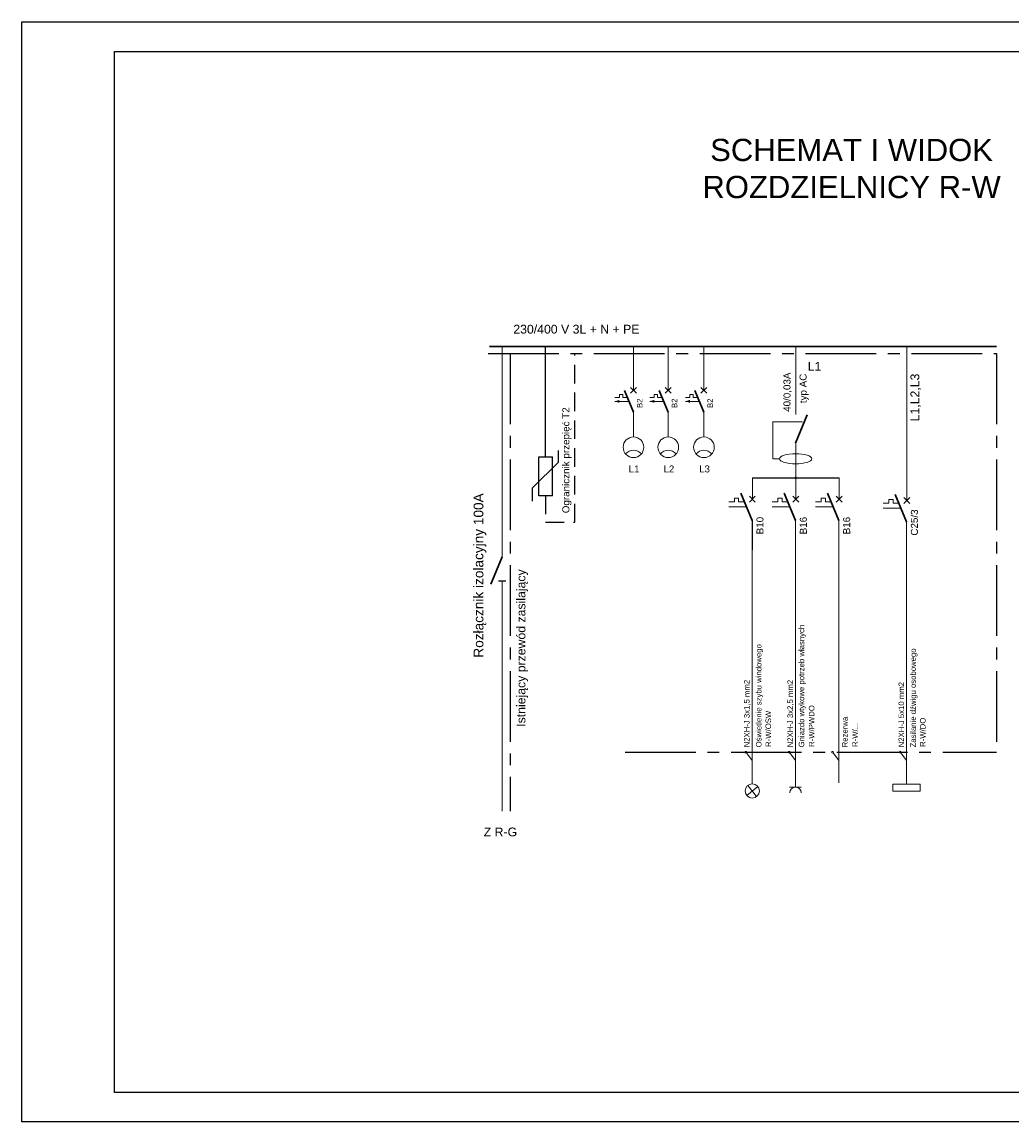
# Model space of a CAD drawing. Header units: millimetres. Extents: x 1729 to 2149, y 1001 to 1298.
# Tile 1 of 4: x 1729 to 1996, y 1001 to 1298. Entities that reach past the tile are written whole.
import ezdxf

# ---------------------------------------------------------------- set-up
doc = ezdxf.new("R2010")
doc.units = ezdxf.units.MM
doc.linetypes.add('CENTER2', pattern=[28.575, 19.05, -3.175, 3.175, -3.175])
doc.linetypes.add('DASHED', pattern=[0.75, 0.5, -0.25])
for name, color, linetype in [('01 gniazda', 10, 'Continuous'), ('03 gnizada', 10, 'Continuous'), ('04 światłlo', 5, 'Continuous')]:
    doc.layers.add(name, color=color, linetype=linetype)
doc.styles.get("Standard").update_dxf_attribs({"font": 'ARIAL.TTF'})

msp = doc.modelspace()

# ---------------------------------------------------------------- linework, layer by layer
at = {"linetype": 'CENTER2'}
for p, q in [((1854.6, 1208.88), (1991.84, 1208.88)), ((1860.56, 1208.88), (1860.56, 1085.37)), ((1991.84, 1208.88), (1991.84, 1101.29)), ((1891.6, 1101.29), (1991.84, 1101.29))]:
    msp.add_line(p, q, dxfattribs=at)
at = {"lineweight": 30}
for p, q in [((1854.96, 1210.82), (1991.84, 1210.82)), ((1891.42, 1198.91), (1893.84, 1193.04)), ((1900.81, 1198.91), (1903.23, 1193.04)), ((1910.45, 1198.91), (1912.87, 1193.04)), ((1937.6, 1184.75), (1940.77, 1192.39)), ((1922.82, 1171.2), (1925.88, 1163.79)), ((1934.52, 1171.2), (1937.58, 1163.79)), ((1946.23, 1171.2), (1949.29, 1163.79)), ((1964.52, 1170.85), (1967.58, 1163.44)), ((1855.29, 1146.64), (1858.41, 1154.05))]:
    msp.add_line(p, q, dxfattribs=at)
at = {"lineweight": 15}
for p, q in [((1858.41, 1154.05), (1858.41, 1210.84)), ((1893.84, 1198.97), (1893.84, 1210.82)), ((1903.23, 1198.97), (1903.23, 1210.82)), ((1912.87, 1198.97), (1912.87, 1210.82)), ((1937.64, 1192.48), (1937.64, 1210.82)), ((1967.64, 1169.23), (1967.64, 1210.82)), ((1890.06, 1197.04), (1888.83, 1197.04)), ((1890.06, 1197.04), (1890.06, 1197.86)), ((1890.96, 1197.86), (1890.06, 1197.86)), ((1890.96, 1197.86), (1890.96, 1197.04)), ((1892.19, 1197.04), (1890.96, 1197.04)), ((1899.45, 1197.04), (1898.22, 1197.04)), ((1900.35, 1197.86), (1899.45, 1197.86)), ((1899.45, 1197.04), (1899.45, 1197.86)), ((1900.35, 1197.86), (1900.35, 1197.04)), ((1901.58, 1197.04), (1900.35, 1197.04)), ((1909.09, 1197.04), (1907.86, 1197.04)), ((1909.09, 1197.04), (1909.09, 1197.86)), ((1909.99, 1197.86), (1909.09, 1197.86)), ((1909.99, 1197.86), (1909.99, 1197.04)), ((1911.22, 1197.04), (1909.99, 1197.04)), ((1892.62, 1196), (1888.83, 1196)), ((1902.01, 1196), (1898.22, 1196)), ((1911.65, 1196), (1907.86, 1196)), ((1893.84, 1186.4), (1893.84, 1193.04)), ((1903.23, 1186.4), (1903.23, 1193.04)), ((1912.87, 1186.4), (1912.87, 1193.04)), ((1931.5, 1190.52), (1931.5, 1180.49)), ((1931.56, 1190.47), (1939.51, 1190.47)), ((1939.27, 1190.47), (1936.83, 1190.47)), ((1937.64, 1175.34), (1937.64, 1184.89)), ((1933.25, 1180.49), (1931.54, 1180.49)), ((1925.94, 1169.59), (1925.94, 1175.34)), ((1937.64, 1169.59), (1937.64, 1175.34)), ((1949.35, 1169.59), (1949.35, 1175.34)), ((1921.1, 1168.84), (1919.55, 1168.84)), ((1924.34, 1167.52), (1919.55, 1167.52)), ((1921.1, 1168.84), (1921.1, 1169.87)), ((1922.24, 1169.87), (1921.1, 1169.87)), ((1922.24, 1169.87), (1922.24, 1168.84)), ((1923.79, 1168.84), (1922.24, 1168.84)), ((1932.81, 1168.84), (1931.25, 1168.84)), ((1936.04, 1167.52), (1931.25, 1167.52)), ((1933.95, 1169.87), (1932.81, 1169.87)), ((1932.81, 1168.84), (1932.81, 1169.87)), ((1933.95, 1169.87), (1933.95, 1168.84)), ((1935.5, 1168.84), (1933.95, 1168.84)), ((1944.51, 1168.84), (1942.96, 1168.84)), ((1947.75, 1167.52), (1942.96, 1167.52)), ((1945.65, 1169.87), (1944.51, 1169.87)), ((1944.51, 1168.84), (1944.51, 1169.87)), ((1945.65, 1169.87), (1945.65, 1168.84)), ((1947.2, 1168.84), (1945.65, 1168.84)), ((1962.8, 1168.49), (1961.25, 1168.49)), ((1963.95, 1169.52), (1962.8, 1169.52)), ((1962.8, 1168.49), (1962.8, 1169.52)), ((1963.95, 1169.52), (1963.95, 1168.49)), ((1965.49, 1168.49), (1963.95, 1168.49)), ((1966.04, 1167.17), (1961.25, 1167.17)), ((1925.88, 1092.74), (1925.88, 1163.79)), ((1937.58, 1092.96), (1937.58, 1163.79)), ((1949.29, 1092.96), (1949.29, 1163.79)), ((1967.58, 1092.6), (1967.58, 1163.44)), ((1858.41, 1085.35), (1858.41, 1147.52)), ((1924.35, 1101.11), (1925.88, 1099.05)), ((1936.05, 1101.11), (1937.58, 1099.05)), ((1947.76, 1101.11), (1949.29, 1099.05)), ((1966.05, 1101.12), (1967.58, 1099.07))]:
    msp.add_line(p, q, dxfattribs=at)
for p, q in [((1870.11, 1181.06), (1870.11, 1210.82)), ((1893.04, 1198.17), (1894.64, 1199.77)), ((1894.64, 1198.17), (1893.04, 1199.77)), ((1902.43, 1198.17), (1904.03, 1199.77)), ((1904.03, 1198.17), (1902.43, 1199.77)), ((1912.06, 1198.17), (1913.67, 1199.77)), ((1913.67, 1198.17), (1912.06, 1199.77)), ((1873.61, 1179.62), (1873.61, 1182.69)), ((1873.61, 1179.62), (1866.61, 1172.62)), ((1868.28, 1170.51), (1868.28, 1181.06)), ((1868.28, 1181.06), (1871.95, 1181.06)), ((1871.95, 1170.51), (1871.95, 1181.06)), ((1925.94, 1175.34), (1949.35, 1175.34)), ((1866.61, 1169.02), (1866.61, 1172.62)), ((1871.95, 1170.51), (1868.28, 1170.51)), ((1925.14, 1168.78), (1926.74, 1170.39)), ((1926.74, 1168.78), (1925.14, 1170.39)), ((1936.84, 1168.78), (1938.45, 1170.39)), ((1938.45, 1168.78), (1936.84, 1170.39)), ((1948.55, 1168.78), (1950.15, 1170.39)), ((1950.15, 1168.78), (1948.55, 1170.39)), ((1966.84, 1168.43), (1968.44, 1170.03)), ((1968.44, 1168.43), (1966.84, 1170.03)), ((1925.88, 1163.79), (1925.88, 1155.95)), ((1857.41, 1147.52), (1859.41, 1147.52))]:
    msp.add_line(p, q)
msp.add_lwpolyline([(1753.75, 1290.43), (2140.75, 1290.43), (2140.75, 1009.43), (1753.75, 1009.43)], close=True)
at = {"linetype": 'DASHED', "ltscale": 10}
msp.add_lwpolyline([(1870.11, 1170.51), (1870.12, 1163.35), (1877.97, 1163.35), (1877.97, 1208.85)], dxfattribs=at)
at = {"lineweight": 15}
for points in [[(1888.83, 1196, 0, 0.792, 0), (1890.06, 1196, 0.792, 0.792, 0)], [(1898.22, 1196, 0, 0.792, 0), (1899.46, 1196, 0.792, 0.792, 0)], [(1907.86, 1196, 0, 0.792, 0), (1909.09, 1196, 0.792, 0.792, 0)]]:
    msp.add_lwpolyline(points, format="xyseb", dxfattribs=at)
for points in [[(1919.55, 1167.52), (1921.11, 1167.52)], [(1931.25, 1167.52), (1932.81, 1167.52)], [(1942.96, 1167.52), (1944.52, 1167.52)], [(1961.25, 1167.17), (1962.81, 1167.17)]]:
    msp.add_lwpolyline(points, dxfattribs=at)
for centre in [(1893.84, 1183.61), (1903.23, 1183.61), (1912.87, 1183.61)]:
    msp.add_circle(centre, 2.79, dxfattribs=at)
for centre, radius, start, end in [((1893.84, 1179.99), 2.79, 40.3197, 139.6803), ((1903.23, 1179.99), 2.79, 40.3197, 139.6803), ((1912.87, 1179.99), 2.79, 40.3197, 139.6803), ((1937.64, 1175.34), 0.221, 0.3092, 0.008), ((1924.18, 1101.27), 0.221, 0.3092, 0.008), ((1935.88, 1101.27), 0.221, 0.3092, 0.008), ((1947.59, 1101.27), 0.221, 0.3092, 0.008), ((1965.88, 1101.29), 0.221, 0.3092, 0.008)]:
    msp.add_arc(centre, radius, start, end, dxfattribs=at)
msp.add_ellipse((1937.62, 1180.49), major_axis=(-4.37, 0), ratio=0.311111, dxfattribs=at)
at = {"layer": '01 gniazda', "lineweight": 15}
msp.add_lwpolyline([(1963.86, 1092.6), (1971.29, 1092.6), (1971.29, 1090.71), (1963.86, 1090.71)], close=True, dxfattribs=at)
at = {"layer": '03 gnizada', "lineweight": 15}
for p, q in [((1936.01, 1091.84), (1939.13, 1091.84)), ((1937.58, 1091.84), (1937.58, 1092.96))]:
    msp.add_line(p, q, dxfattribs=at)
msp.add_arc((1937.58, 1090.29), 1.54, 0, 180, dxfattribs=at)
at = {"layer": '04 światłlo', "lineweight": 15}
for p, q in [((1924.44, 1089.61), (1927.42, 1092.02)), ((1927.06, 1089.31), (1924.68, 1092.26))]:
    msp.add_line(p, q, dxfattribs=at)
msp.add_circle((1925.92, 1090.82), 1.92, dxfattribs=at)
at = {"layer": 'Defpoints'}
msp.add_lwpolyline([(1728.75, 1298.43), (2148.75, 1298.43), (2148.75, 1001.43), (1728.75, 1001.43), (1728.75, 1298.43)], dxfattribs=at)

# ---------------------------------------------------------------- texts
at = {"lineweight": 15}
for s, height, p in [('230/400 V 3L + N + PE', 2.3703, (1861.4, 1214.3)), ('L1', 2.37, (1940.88, 1204.26)), ('L1', 1.876, (1892.55, 1176.81)), ('L2', 1.876, (1901.95, 1176.81)), ('L3', 1.876, (1911.58, 1176.81)), ('Z R-G', 2.37, (1853.41, 1078.55))]:
    msp.add_text(s, height=height, dxfattribs=at).set_placement(p)
for s, height, p in [('40/0,03A', 1.896, (1936.24, 1193.17)), ('typ AC', 1.896, (1940.58, 1195.52)), ('L1,L2,L3', 2.37, (1971, 1190.6)), ('B2', 1.501, (1896.27, 1194.2)), ('B2', 1.501, (1905.66, 1194.2)), ('B2', 1.501, (1915.29, 1194.2)), ('B10', 1.896, (1928.94, 1160.1)), ('B16', 1.896, (1940.65, 1160.1)), ('B16', 1.896, (1952.35, 1160.1)), ('C25/3', 1.896, (1970.64, 1159.75)), ('Istniejący przewód zasilający', 2.3703, (1864.66, 1108.13)), ('Gniazdo wtykowe potrzeb własnych', 1.4955, (1939.95, 1102.58)), ('Oświetlenie szybu windowego', 1.4955, (1928.4, 1102.58)), ('Zasilanie dźwigu osobowego', 1.4955, (1970.09, 1102.58)), ('N2XH-J 3x1,5 mm2', 1.4955, (1925.2, 1102.58)), ('N2XH-J 3x2,5 mm2', 1.4955, (1936.9, 1102.58)), ('N2XH-J 5x10 mm2', 1.4955, (1966.9, 1102.58)), ('R-W/OSW', 1.496, (1930.99, 1102.71)), ('R-W/PWDO', 1.496, (1942.69, 1102.71)), ('Rezerwa', 1.496, (1951.66, 1102.58)), ('R-W/...', 1.496, (1954.4, 1102.71)), ('R-W/DO', 1.496, (1972.69, 1102.71))]:
    msp.add_text(s, height=height, rotation=90, dxfattribs=at).set_placement(p)
for s, height, p in [('Ogranicznik przepięć T2', 1.9, (1876.54, 1165.79)), ('Rozłącznik izolacyjny 100A', 2.6336, (1853.32, 1126.8))]:
    msp.add_text(s, height=height, rotation=90).set_placement(p)
at = {"insert": (1876.71, 1266.88), "char_height": 6, "width": 152.0363, "attachment_point": 1}
msp.add_mtext('\\pxqc;SCHEMAT I WIDOK \\PROZDZIELNICY R-W', dxfattribs=at)

doc.saveas('drawing.dxf')
